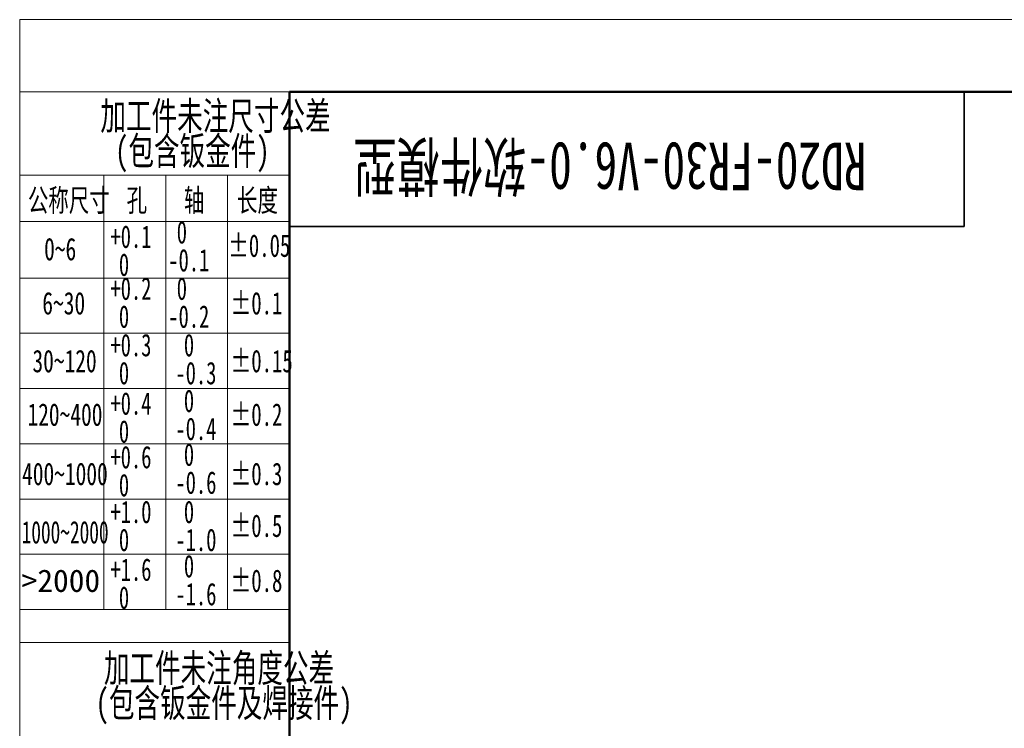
# Model space of a CAD drawing. Header units: millimetres. Extents: x 0 to 840, y 0 to 594.
# Tile 7 of 28: x 0 to 175, y 468 to 594. Entities that reach past the tile are written whole.
import ezdxf

# ---------------------------------------------------------------- set-up
doc = ezdxf.new("R2010")
doc.units = ezdxf.units.MM
doc.layers.get('0').update_dxf_attribs({"lineweight": 18})
doc.layers.add('标注层', color=150, linetype='Continuous', lineweight=18)
doc.styles.add('SLDTEXTSTYLE0', font='txt', dxfattribs={"width": 0.7})
doc.styles.add('SLDTEXTSTYLE1', font='txt', dxfattribs={"width": 0.7})
doc.styles.add('SLDTEXTSTYLE4', font='txt', dxfattribs={"width": 0.67})
doc.styles.add('SLDTEXTSTYLE5', font='txt', dxfattribs={"width": 0.677991})
doc.styles.add('SLDTEXTSTYLE6', font='txt', dxfattribs={"width": 0.631687})
doc.styles.add('SLDTEXTSTYLE7', font='txt', dxfattribs={"width": 1.026693})

# ---------------------------------------------------------------- blocks, each defined once
blk = doc.blocks.new('SW_NOTE_3')
at = {"layer": '标注层', "color": 0, "char_height": 2.5, "attachment_point": 2, "style": 'SLDTEXTSTYLE0'}
for s, insert, width in [('加工件未注尺寸公差', (15.469, 3.223), 44.58101), ('(包含钣金件)', (13.41, 0.112), 27.86313)]:
    blk.add_mtext(s, dxfattribs=dict(at, insert=insert, width=width))
blk = doc.blocks.new('SW_NOTE_4')
at = {"layer": '标注层', "color": 0, "char_height": 2, "attachment_point": 1, "style": 'SLDTEXTSTYLE4'}
for s, insert, width in [('0', (0.75, 2.578), 1.54212), ('-0.1', (0, 0.089), 7.15665)]:
    blk.add_mtext(s, dxfattribs=dict(at, insert=insert, width=width))
blk = doc.blocks.new('SW_NOTE_5')
at = {"layer": '标注层', "color": 0, "char_height": 2, "attachment_point": 1, "style": 'SLDTEXTSTYLE4'}
for s, insert, width in [('+0.1', (0, 2.578), 7.11173), ('0', (0.75, 0.089), 1.54212)]:
    blk.add_mtext(s, dxfattribs=dict(at, insert=insert, width=width))
blk = doc.blocks.new('SW_NOTE_6')
at = {"layer": '标注层', "color": 0, "char_height": 2, "attachment_point": 1, "style": 'SLDTEXTSTYLE4'}
for s, insert, width in [('+0.2', (0, 2.578), 7.26146), ('0', (0.75, 0.089), 1.54212)]:
    blk.add_mtext(s, dxfattribs=dict(at, insert=insert, width=width))
blk = doc.blocks.new('SW_NOTE_7')
at = {"layer": '标注层', "color": 0, "char_height": 2, "attachment_point": 1, "style": 'SLDTEXTSTYLE4'}
for s, insert, width in [('+0.3', (0, 2.578), 7.26146), ('0', (0.75, 0.089), 1.54212)]:
    blk.add_mtext(s, dxfattribs=dict(at, insert=insert, width=width))
blk = doc.blocks.new('SW_NOTE_8')
at = {"layer": '标注层', "color": 0, "char_height": 2, "attachment_point": 1, "style": 'SLDTEXTSTYLE4'}
for s, insert, width in [('+0.4', (0, 2.578), 7.36626), ('0', (0.75, 0.089), 1.54212)]:
    blk.add_mtext(s, dxfattribs=dict(at, insert=insert, width=width))
blk = doc.blocks.new('SW_NOTE_9')
at = {"layer": '标注层', "color": 0, "char_height": 2, "attachment_point": 1, "style": 'SLDTEXTSTYLE4'}
for s, insert, width in [('0', (0.75, 2.578), 1.54212), ('-0.2', (0, 0.089), 7.30637)]:
    blk.add_mtext(s, dxfattribs=dict(at, insert=insert, width=width))
blk = doc.blocks.new('SW_NOTE_10')
at = {"layer": '标注层', "color": 0, "char_height": 2, "attachment_point": 1, "style": 'SLDTEXTSTYLE4'}
for s, insert, width in [('0', (0.75, 2.578), 1.54212), ('-0.3', (0, 0.089), 7.30637)]:
    blk.add_mtext(s, dxfattribs=dict(at, insert=insert, width=width))
blk = doc.blocks.new('SW_NOTE_11')
at = {"layer": '标注层', "color": 0, "char_height": 2, "attachment_point": 1, "style": 'SLDTEXTSTYLE4'}
for s, insert, width in [('0', (0.75, 2.578), 1.54212), ('-0.4', (0, 0.089), 7.41118)]:
    blk.add_mtext(s, dxfattribs=dict(at, insert=insert, width=width))
blk = doc.blocks.new('SW_NOTE_12')
at = {"layer": '标注层', "color": 0, "char_height": 2, "attachment_point": 1, "style": 'SLDTEXTSTYLE4'}
for s, insert, width in [('+0.6', (0, 2.578), 7.30637), ('0', (0.75, 0.089), 1.54212)]:
    blk.add_mtext(s, dxfattribs=dict(at, insert=insert, width=width))
blk = doc.blocks.new('SW_NOTE_13')
at = {"layer": '标注层', "color": 0, "char_height": 2, "attachment_point": 1, "style": 'SLDTEXTSTYLE4'}
for s, insert, width in [('0', (0.75, 2.578), 1.54212), ('-0.6', (0, 0.089), 7.35129)]:
    blk.add_mtext(s, dxfattribs=dict(at, insert=insert, width=width))
blk = doc.blocks.new('SW_NOTE_14')
at = {"layer": '标注层', "color": 0, "char_height": 2, "attachment_point": 1, "style": 'SLDTEXTSTYLE4'}
for s, insert, width in [('+1.0', (0, 2.578), 7.30637), ('0', (0.75, 0.089), 1.54212)]:
    blk.add_mtext(s, dxfattribs=dict(at, insert=insert, width=width))
blk = doc.blocks.new('SW_NOTE_15')
at = {"layer": '标注层', "color": 0, "char_height": 2, "attachment_point": 1, "style": 'SLDTEXTSTYLE4'}
for s, insert, width in [('0', (0.75, 2.578), 1.54212), ('-1.0', (0, 0.089), 7.35129)]:
    blk.add_mtext(s, dxfattribs=dict(at, insert=insert, width=width))
blk = doc.blocks.new('SW_NOTE_16')
at = {"layer": '标注层', "color": 0, "char_height": 2, "attachment_point": 1, "style": 'SLDTEXTSTYLE4'}
for s, insert, width in [('+1.6', (0, 2.578), 7.30637), ('0', (0.75, 0.089), 1.54212)]:
    blk.add_mtext(s, dxfattribs=dict(at, insert=insert, width=width))
blk = doc.blocks.new('SW_NOTE_17')
at = {"layer": '标注层', "color": 0, "char_height": 2, "attachment_point": 1, "style": 'SLDTEXTSTYLE4'}
for s, insert, width in [('0', (0.75, 2.578), 1.54212), ('-1.6', (0, 0.089), 7.35129)]:
    blk.add_mtext(s, dxfattribs=dict(at, insert=insert, width=width))
blk = doc.blocks.new('SW_NOTE_18')
at = {"layer": '标注层', "color": 0, "char_height": 2.5, "attachment_point": 2, "style": 'SLDTEXTSTYLE0'}
for s, insert, width in [('加工件未注角度公差', (15.469, 3.223), 44.58101), ('(包含钣金件及焊接件)', (15.915, 0.112), 47.88547)]:
    blk.add_mtext(s, dxfattribs=dict(at, insert=insert, width=width))

msp = doc.modelspace()

# ---------------------------------------------------------------- linework, layer by layer
at = {"color": 7, "linetype": 'Continuous', "lineweight": 18}
for q in [(839.99, 594.4), (0, 0.4)]:
    msp.add_line((0, 594.4), q, dxfattribs=at)
at = {"color": 1, "linetype": 'Continuous', "lineweight": 18}
for p, q in [((47.99, 581.58), (0, 581.58)), ((0, 581.58), (0, 0.4)), ((14.99, 566.75), (0, 566.75)), ((14.99, 566.75), (14.99, 558.75)), ((14.99, 566.75), (25.99, 566.75)), ((25.99, 566.75), (25.99, 489.4)), ((36.99, 566.75), (25.99, 566.75)), ((36.99, 566.75), (36.99, 489.4)), ((36.99, 566.75), (47.99, 566.75)), ((14.99, 559.51), (14.99, 489.4)), ((-0.01, 558.5), (47.99, 558.5)), ((-0.01, 548.4), (47.99, 548.4)), ((-0.01, 538.57), (47.99, 538.57)), ((-0.01, 528.74), (47.99, 528.74)), ((-0.01, 518.9), (47.99, 518.9)), ((-0.01, 509.07), (47.99, 509.07)), ((-0.01, 499.24), (47.99, 499.24)), ((-0.01, 489.4), (47.99, 489.4)), ((0, 483.55), (47.99, 483.55))]:
    msp.add_line(p, q, dxfattribs=at)
at = {"color": 7, "linetype": 'Continuous', "lineweight": 50}
for p, q in [((47.99, 11.58), (47.99, 581.58)), ((47.99, 581.58), (827.99, 581.58))]:
    msp.add_line(p, q, dxfattribs=at)
at = {"color": 7, "linetype": 'Continuous', "lineweight": 35}
for p, q in [((167.99, 557.58), (167.99, 581.58)), ((47.99, 557.58), (167.99, 557.58))]:
    msp.add_line(p, q, dxfattribs=at)

# ---------------------------------------------------------------- block references
at = {"layer": '标注层', "color": 1, "xscale": 2, "yscale": 2, "zscale": 2}
for name, p in [('SW_NOTE_3', (3.89, 573.32)), ('SW_NOTE_5', (16.14, 552.62)), ('SW_NOTE_4', (26.43, 553.41)), ('SW_NOTE_6', (16.14, 543.38)), ('SW_NOTE_9', (26.43, 543.38)), ('SW_NOTE_7', (16.14, 533.32)), ('SW_NOTE_10', (27.7, 533.32)), ('SW_NOTE_8', (16.14, 522.93)), ('SW_NOTE_11', (27.7, 523.4)), ('SW_NOTE_12', (16.14, 513.38)), ('SW_NOTE_13', (27.7, 513.83)), ('SW_NOTE_14', (16.14, 503.63)), ('SW_NOTE_15', (27.7, 503.63)), ('SW_NOTE_17', (27.7, 493.98)), ('SW_NOTE_16', (16.14, 493.36)), ('SW_NOTE_18', (4.51, 475.05))]:
    msp.add_blockref(name, p, dxfattribs=at)

# ---------------------------------------------------------------- texts
at = {"color": 7, "linetype": 'Continuous', "lineweight": 0, "insert": (104.98, 564.05), "char_height": 8.4667, "width": 193.2954, "attachment_point": 2, "rotation": 180, "style": 'SLDTEXTSTYLE0'}
msp.add_mtext('RD20-FR30-V6.0-软件模型', dxfattribs=at)
at = {"layer": '标注层', "color": 1, "char_height": 4, "attachment_point": 1}
for s, insert, width, style in [('公称尺寸', (1.45, 564.26), 31.0346, 'SLDTEXTSTYLE0'), ('孔', (19.02, 564.26), 7.3207, 'SLDTEXTSTYLE0'), ('轴', (29.2, 564.26), 7.1017, 'SLDTEXTSTYLE0'), ('长度', (38.65, 564.26), 15.2045, 'SLDTEXTSTYLE0'), ('0~6', (4.34, 555.57), 11.2313, 'SLDTEXTSTYLE1'), ('%%P0.05', (37.07, 556.18), 21.5745, 'SLDTEXTSTYLE5'), ('6~30', (4.02, 545.93), 15.2358, 'SLDTEXTSTYLE1'), ('%%P0.1', (37.5, 545.93), 17.3929, 'SLDTEXTSTYLE5'), ('%%P0.15', (37.5, 535.64), 21.5745, 'SLDTEXTSTYLE5'), ('30~120', (2.26, 535.64), 23.1508, 'SLDTEXTSTYLE1'), ('120~400', (1.38, 526.11), 26.7173, 'SLDTEXTSTYLE1'), ('%%P0.2', (37.5, 526.11), 17.6959, 'SLDTEXTSTYLE5'), ('400~1000', (0.42, 515.55), 31.3475, 'SLDTEXTSTYLE1'), ('%%P0.3', (37.5, 515.55), 17.6959, 'SLDTEXTSTYLE5'), ('%%P0.5', (37.5, 506.33), 17.6959, 'SLDTEXTSTYLE5'), ('1000~2000', (0.34, 505.17), 31.3373, 'SLDTEXTSTYLE6'), ('>2000', (0.34, 496.54), 27.9903, 'SLDTEXTSTYLE7'), ('%%P0.8', (37.5, 496.54), 17.7262, 'SLDTEXTSTYLE5')]:
    msp.add_mtext(s, dxfattribs=dict(at, insert=insert, width=width, style=style))

doc.saveas('drawing.dxf')
